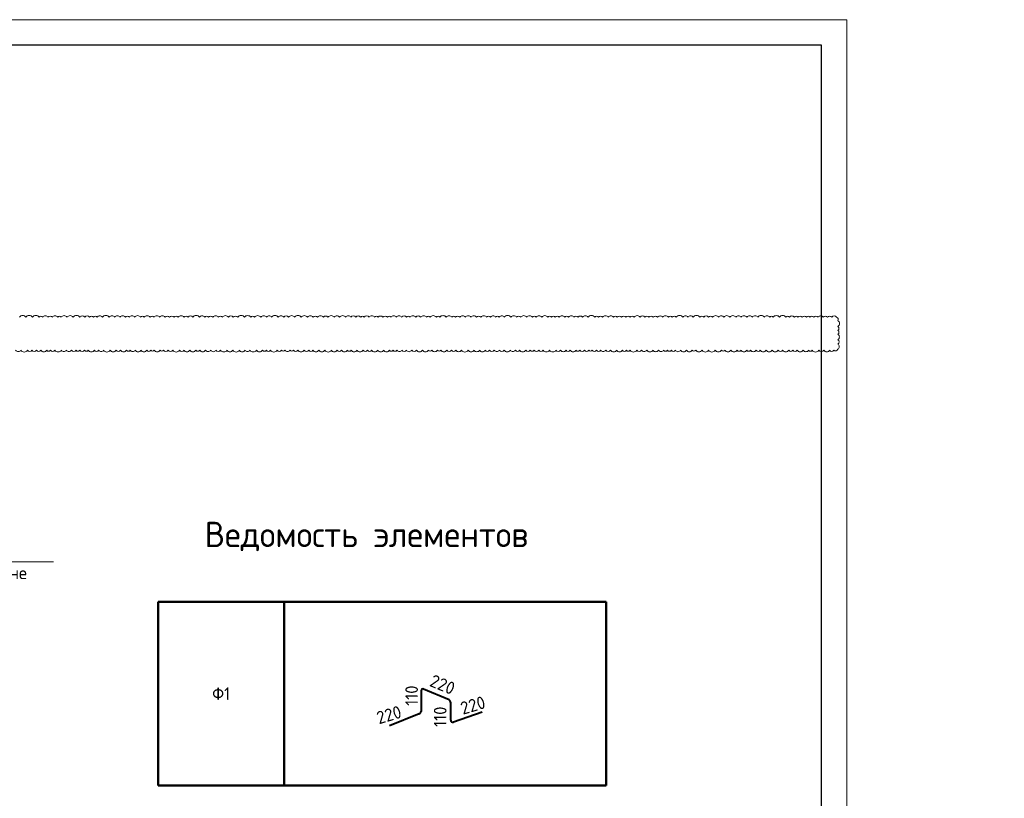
# Model space of a CAD drawing. Header units: millimetres. Extents: x 448962 to 1592680, y -326645 to -197113.
# Tile 154 of 256: x 679437 to 698848, y -259962 to -244611. Entities that reach past the tile are written whole.
import ezdxf
from ezdxf import colors
from ezdxf.entities.mleader import LeaderData, LeaderLine
from ezdxf.math import Vec2, Vec3

# ---------------------------------------------------------------- set-up
doc = ezdxf.new("R2010")
doc.units = ezdxf.units.MM
for name, color, linetype, lineweight in [('Арматура', 152, 'Continuous', 40), ('Выноски', 20, 'Continuous', 20), ('подоснова', 151, 'Continuous', 5), ('РАЗМЕРЫ', 1, 'Continuous', 9), ('ТОНКИЕ', 7, 'Continuous', 9)]:
    doc.layers.add(name, color=color, linetype=linetype, lineweight=lineweight)
doc.layers.add('ТОЛСТЫЕ_ОСНОВНЫЕ', color=6, linetype='Continuous')
doc.styles.add('GOST-2.304_Type-B', font='GOST_Common.ttf')
doc.styles.add('ГОСТ', font='GOST_Common.ttf')

# ---------------------------------------------------------------- blocks, each defined once
blk = doc.blocks.new('*U17')
at = {"layer": 'ТОЛСТЫЕ_ОСНОВНЫЕ', "color": 6}
blk.add_lwpolyline([(20, 5), (886, 5), (886, 415), (20, 415)], close=True, dxfattribs=at)
at = {"layer": 'ТОНКИЕ'}
blk.add_lwpolyline([(0, 0), (891, 0), (891, 420), (0, 420)], close=True, dxfattribs=at)
blk = doc.blocks.new('*T1043')
at = {"layer": 'Выноски', "color": 0, "linetype": 'ByBlock', "lineweight": 50, "transparency": 16777216}
for p, q in [((0, 0), (8834, 0)), ((0, 0), (0, -3619)), ((2484, 0), (2484, -3619)), ((8834, 0), (8834, -3619)), ((0, -3619), (8834, -3619))]:
    blk.add_line(p, q, dxfattribs=at)
at = {"layer": 'Выноски', "color": 0, "transparency": 16777216, "insert": (1242, -1810), "char_height": 250, "width": 2183.67, "attachment_point": 5, "style": 'GOST-2.304_Type-B'}
blk.add_mtext('Ф1', dxfattribs=at)
blk = doc.blocks.new('_None')

msp = doc.modelspace()

# ---------------------------------------------------------------- linework, layer by layer
at = {"layer": 'Арматура'}
for p, q in [((687352.5, -257834.3), (687352.5, -258247.4)), ((687906.1, -258022.2), (687400.7, -257807.9)), ((687933.9, -258419.1), (687933.9, -258077.6)), ((687313.5, -258296.9), (686729.5, -258534.9)), ((688556.9, -258262.2), (687990.2, -258458.1))]:
    msp.add_line(p, q, dxfattribs=at)
for centre, radius, start, end in [((687384.7, -257835.9), 32.3, 60.17019, 184.93678), ((687862.4, -258078.9), 71.5, 1.00459, 52.34811), ((687285.3, -258234.5), 68.5, 294.34333, 349.14946), ((687976.8, -258417.3), 42.9, 182.32029, 288.20191)]:
    msp.add_arc(centre, radius, start, end, dxfattribs=at)
at = {"layer": 'РАЗМЕРЫ', "color": 240, "true_color": 0xed1f24}
msp.add_lwpolyline([(679357.1, -251129, 0.5205671), (679460.3, -251129, 0.5205671), (679592.3, -251129, 0.5205671), (679679.3, -251129, 0.5205671), (679766.6, -251129, 0.5205671), (679855.6, -251129, 0.5205671), (679968.7, -251129, 0.5205671), (680043.6, -251129, 0.5205671), (680130.5, -251129, 0.5205671), (680259, -251129, 0.5205671), (680355.5, -251129, 0.5205671), (680457.7, -251129, 0.5205671), (680548.5, -251129, 0.5205671), (680620.4, -251129, 0.5205671), (680715.3, -251129, 0.5205671), (680789.1, -251129, 0.5205671), (680909.2, -251129, 0.5205671), (680992.6, -251129, 0.5205671), (681092.2, -251129, 0.5205671), (681221.5, -251129, 0.5205671), (681338.4, -251129, 0.5205671), (681426.1, -251129, 0.5205671), (681543.6, -251129, 0.5205671), (681615.5, -251129, 0.5205671), (681714.5, -251129, 0.5205671), (681828.2, -251129, 0.5205671), (681942.7, -251129, 0.5205671), (682023.1, -251129, 0.5205671), (682091, -251129, 0.5205671), (682204, -251129, 0.5205671), (682271.4, -251129, 0.5205671), (682367, -251129, 0.5205671), (682454.4, -251129, 0.5205671), (682586.3, -251129, 0.5205671), (682677.5, -251129, 0.5205671), (682789.9, -251129, 0.5205671), (682909.9, -251129, 0.5205671), (682987.5, -251129, 0.5205671), (683100.6, -251129, 0.5205671), (683200.5, -251129, 0.5205671), (683305.2, -251129, 0.5205671), (683397.9, -251129, 0.5205671), (683524.9, -251129, 0.5205671), (683638.8, -251129, 0.5205671), (683768.9, -251129, 0.5205671), (683880.3, -251129, 0.5205671), (683977.4, -251129, 0.5205671), (684103.7, -251129, 0.5205671), (684223.4, -251129, 0.5205671), (684301.1, -251129, 0.5205671), (684381.5, -251129, 0.5205671), (684514.7, -251129, 0.5205671), (684598.2, -251129, 0.5205671), (684665, -251129, 0.5205671), (684768, -251129, 0.5205671), (684836.3, -251129, 0.5205671), (684922.2, -251129, 0.5205671), (685044.3, -251129, 0.5205671), (685135.8, -251129, 0.5205671), (685217.7, -251129, 0.5205671), (685335, -251129, 0.5205671), (685451, -251129, 0.5205671), (685581.3, -251129, 0.5205671), (685694.1, -251129, 0.5205671), (685780.2, -251129, 0.5205671), (685895.6, -251129, 0.5205671), (685973.4, -251129, 0.5205671), (686086.8, -251129, 0.5205671), (686205.5, -251129, 0.5205671), (686295.1, -251129, 0.5205671), (686373.5, -251129, 0.5205671), (686495.7, -251129, 0.5205671), (686613.4, -251129, 0.5205671), (686725, -251129, 0.5205671), (686797.5, -251129, 0.5205671), (686873.6, -251129, 0.5205671), (686971.8, -251129, 0.5205671), (687061.8, -251129, 0.5205671), (687167, -251129, 0.5205671), (687259, -251129, 0.5205671), (687379.2, -251129, 0.5205671), (687492.6, -251129, 0.5205671), (687563.4, -251129, 0.5205671), (687671.8, -251129, 0.5205671), (687742.3, -251129, 0.5205671), (687856.7, -251129, 0.5205671), (687950.5, -251129, 0.5205671), (688034.2, -251129, 0.5205671), (688144.8, -251129, 0.5205671), (688277.2, -251129, 0.5205671), (688393.9, -251129, 0.5205671), (688503, -251129, 0.5205671), (688614.8, -251129, 0.5205671), (688699.5, -251129, 0.5205671), (688793.9, -251129, 0.5205671), (688892.6, -251129, 0.5205671), (688987, -251129, 0.5205671), (689110, -251129, 0.5205671), (689210.1, -251129, 0.5205671), (689292.1, -251129, 0.5205671), (689416.3, -251129, 0.5205671), (689502.6, -251129, 0.5205671), (689577.6, -251129, 0.5205671), (689671.8, -251129, 0.5205671), (689756.3, -251129, 0.5205671), (689882.3, -251129, 0.5205671), (690009.6, -251129, 0.5205671), (690099.2, -251129, 0.5205671), (690208.4, -251129, 0.5205671), (690290.5, -251129, 0.5205671), (690403.1, -251129, 0.5205671), (690477.2, -251129, 0.5205671), (690572.7, -251129, 0.5205671), (690658.7, -251129, 0.5205671), (690726, -251129, 0.5205671), (690807.4, -251129, 0.5205671), (690889.5, -251129, 0.5205671), (690990.7, -251129, 0.5205671), (691084.9, -251129, 0.5205671), (691206.8, -251129, 0.5205671), (691318.6, -251129, 0.5205671), (691397, -251129, 0.5205671), (691469.8, -251129, 0.5205671), (691600.4, -251129, 0.5205671), (691695.9, -251129, 0.5205671), (691798.6, -251129, 0.5205671), (691923.7, -251129, 0.5205671), (692031.3, -251129, 0.5205671), (692130.7, -251129, 0.5205671), (692207.3, -251129, 0.5205671), (692283.9, -251129, 0.5205671), (692362.9, -251129, 0.5205671), (692467, -251129, 0.5205671), (692581.7, -251129, 0.5205671), (692693.8, -251129, 0.5205671), (692764.6, -251129, 0.5205671), (692888.8, -251129, 0.5205671), (693017.8, -251129, 0.5205671), (693146.8, -251129, 0.5205671), (693270.9, -251129, 0.5205671), (693341.9, -251129, 0.5205671), (693456.1, -251129, 0.5205671), (693579.1, -251129, 0.5205671), (693657.1, -251129, 0.5205671), (693770, -251129, 0.5205671), (693846.5, -251129, 0.5205671), (693956.9, -251129, 0.5205671), (694037.5, -251129, 0.5205671), (694153.8, -251129, 0.5205671), (694270.5, -251129, 0.5205671), (694389.6, -251129, 0.5205671), (694478.3, -251129, 0.5205671), (694600.4, -251129, 0.5205671), (694679.2, -251129, 0.5205671), (694765.6, -251129, 0.5205671), (694882.5, -251129, 0.5205671), (694989.1, -251129, 0.5205671), (695061.9, -251129, 0.5205671), (695193.1, -251129, 0.5205671), (695289, -251129, 0.5205671), (695404.4, -251129, 0.5205671), (695487.4, -251129, 0.5205671), (695568.7, -251107, 0.5205671), (695568.7, -251006.5, 0.5205671), (695568.7, -250920.1, 0.5205671), (695568.7, -250813.2, 0.5205671), (695568.7, -250736.5, 0.5205671), (695568.7, -250660.9, 0.5205671), (695568.7, -250545, 0.5205671), (695538.1, -250476.6, 0.5205671), (695445.4, -250476.6, 0.5205671), (695360.8, -250476.6, 0.5205671), (695275.6, -250476.6, 0.5205671), (695177.3, -250476.6, 0.5205671), (695093.4, -250476.6, 0.5205671), (695015.7, -250476.6, 0.5205671), (694948.6, -250476.6, 0.5205671), (694864.2, -250476.6, 0.5205671), (694779.7, -250476.6, 0.5205671), (694709.9, -250476.6, 0.5205671), (694611.7, -250476.6, 0.5205671), (694542.4, -250476.6, 0.5205671), (694415.7, -250476.6, 0.5205671), (694290.4, -250476.6, 0.5205671), (694222.5, -250476.6, 0.5205671), (694117.6, -250476.6, 0.5205671), (693990.1, -250476.6, 0.5205671), (693882.6, -250476.6, 0.5205671), (693772.4, -250476.6, 0.5205671), (693656.4, -250476.6, 0.5205671), (693557.4, -250476.6, 0.5205671), (693435.6, -250476.6, 0.5205671), (693318.3, -250476.6, 0.5205671), (693217, -250476.6, 0.5205671), (693097.7, -250476.6, 0.5205671), (693019.5, -250476.6, 0.5205671), (692926.2, -250476.6, 0.5205671), (692845.6, -250476.6, 0.5205671), (692713.4, -250476.6, 0.5205671), (692612.7, -250476.6, 0.5205671), (692512.8, -250476.6, 0.5205671), (692380.1, -250476.6, 0.5205671), (692302.8, -250476.6, 0.5205671), (692224.6, -250476.6, 0.5205671), (692110.9, -250476.6, 0.5205671), (692012.6, -250476.6, 0.5205671), (691925.8, -250476.6, 0.5205671), (691843.2, -250476.6, 0.5205671), (691763.6, -250476.6, 0.5205671), (691668.6, -250476.6, 0.5205671), (691551.1, -250476.6, 0.5205671), (691469.3, -250476.6, 0.5205671), (691389.5, -250476.6, 0.5205671), (691303.7, -250476.6, 0.5205671), (691217.6, -250476.6, 0.5205671), (691142.6, -250476.6, 0.5205671), (691040.1, -250476.6, 0.5205671), (690927.1, -250476.6, 0.5205671), (690850.2, -250476.6, 0.5205671), (690773, -250476.6, 0.5205671), (690641.2, -250476.6, 0.5205671), (690535.3, -250476.6, 0.5205671), (690443.7, -250476.6, 0.5205671), (690364.4, -250476.6, 0.5205671), (690257.5, -250476.6, 0.5205671), (690181.6, -250476.6, 0.5205671), (690073.4, -250476.6, 0.5205671), (689994.5, -250476.6, 0.5205671), (689921, -250476.6, 0.5205671), (689848.7, -250476.6, 0.5205671), (689729.2, -250476.6, 0.5205671), (689621.9, -250476.6, 0.5205671), (689545.8, -250476.6, 0.5205671), (689432.8, -250476.6, 0.5205671), (689314.4, -250476.6, 0.5205671), (689233.6, -250476.6, 0.5205671), (689121.3, -250476.6, 0.5205671), (688991, -250476.6, 0.5205671), (688891.1, -250476.6, 0.5205671), (688820.1, -250476.6, 0.5205671), (688720.8, -250476.6, 0.5205671), (688642.2, -250476.6, 0.5205671), (688527.5, -250476.6, 0.5205671), (688443, -250476.6, 0.5205671), (688336.1, -250476.6, 0.5205671), (688223.9, -250476.6, 0.5205671), (688114, -250476.6, 0.5205671), (688030.7, -250476.6, 0.5205671), (687957.6, -250476.6, 0.5205671), (687846, -250476.6, 0.5205671), (687720.4, -250476.6, 0.5205671), (687650.8, -250476.6, 0.5205671), (687526.9, -250476.6, 0.5205671), (687458.9, -250476.6, 0.5205671), (687343.2, -250476.6, 0.5205671), (687245.4, -250476.6, 0.5205671), (687132.3, -250476.6, 0.5205671), (687062.3, -250476.6, 0.5205671), (686965.6, -250476.6, 0.5205671), (686860.3, -250476.6, 0.5205671), (686757, -250476.6, 0.5205671), (686686.7, -250476.6, 0.5205671), (686596.9, -250476.6, 0.5205671), (686505.3, -250476.6, 0.5205671), (686433.1, -250476.6, 0.5205671), (686325.5, -250476.6, 0.5205671), (686229.8, -250476.6, 0.5205671), (686159.5, -250476.6, 0.5205671), (686062.3, -250476.6, 0.5205671), (685966.4, -250476.6, 0.5205671), (685864.4, -250476.6, 0.5205671), (685741.3, -250476.6, 0.5205671), (685639.5, -250476.6, 0.5205671), (685514.8, -250476.6, 0.5205671), (685423.4, -250476.6, 0.5205671), (685308.6, -250476.6, 0.5205671), (685222.8, -250476.6, 0.5205671), (685109.8, -250476.6, 0.5205671), (684988.7, -250476.6, 0.5205671), (684857.8, -250476.6, 0.5205671), (684737.1, -250476.6, 0.5205671), (684642.4, -250476.6, 0.5205671), (684534.1, -250476.6, 0.5205671), (684403.7, -250476.6, 0.5205671), (684304, -250476.6, 0.5205671), (684191, -250476.6, 0.5205671), (684068.7, -250476.6, 0.5205671), (683993.7, -250476.6, 0.5205671), (683868.5, -250476.6, 0.5205671), (683736, -250476.6, 0.5205671), (683647.1, -250476.6, 0.5205671), (683552, -250476.6, 0.5205671), (683433.1, -250476.6, 0.5205671), (683351, -250476.6, 0.5205671), (683246.5, -250476.6, 0.5205671), (683160.8, -250476.6, 0.5205671), (683085.1, -250476.6, 0.5205671), (682981.8, -250476.6, 0.5205671), (682849.2, -250476.6, 0.5205671), (682755.8, -250476.6, 0.5205671), (682677.6, -250476.6, 0.5205671), (682562.3, -250476.6, 0.5205671), (682479.9, -250476.6, 0.5205671), (682391.9, -250476.6, 0.5205671), (682301.8, -250476.6, 0.5205671), (682193.9, -250476.6, 0.5205671), (682087, -250476.6, 0.5205671), (682008.8, -250476.6, 0.5205671), (681892.2, -250476.6, 0.5205671), (681820.9, -250476.6, 0.5205671), (681700.9, -250476.6, 0.5205671), (681600.1, -250476.6, 0.5205671), (681520.4, -250476.6, 0.5205671), (681411.9, -250476.6, 0.5205671), (681308.5, -250476.6, 0.5205671), (681201.2, -250476.6, 0.5205671), (681068.5, -250476.6, 0.5205671), (680964.5, -250476.6, 0.5205671), (680892.2, -250476.6, 0.5205671), (680814.4, -250476.6, 0.5205671), (680721.4, -250476.6, 0.5205671), (680624.1, -250476.6, 0.5205671), (680491.4, -250476.6, 0.5205671), (680369.9, -250476.6, 0.5205671), (680252.6, -250476.6, 0.5205671), (680185.7, -250476.6, 0.5205671), (680083.2, -250476.6, 0.5205671), (679993.1, -250476.6, 0.5205671), (679891.5, -250476.6, 0.5205671), (679819.4, -250476.6, 0.5205671), (679690.1, -250476.6, 0.5205671), (679557.8, -250476.6, 0.5205671), (679432.1, -250476.6, 0.5205671)], format="xyb", dxfattribs=at)

# ---------------------------------------------------------------- block references
at = {"xscale": 100, "yscale": 100, "zscale": 100}
msp.add_blockref('*U17', (606641.3, -286610.9), dxfattribs=at)
msp.add_blockref('*T1043', (682166.7, -256089.1))

# ---------------------------------------------------------------- texts
note = msp.add_mtext_dynamic_manual_height_columns('\\pi1250;{\\H1.5152x;Общие указания :\\P}Настоящий подраздел разработан в составе рабочей документации на строительство объекта {\\H2.4344x; }"Строительство жилого комплекса со встроенными помещениями общественного-делового и коммерческого {\\H1.3552x; }назначения по адресу: г. Чита, ул. 1-я Коллективная. Жилой дом со встроенными помещениями {\\H1.71569x; }общественно-делового и коммерческого назначения на первом этаже здания и встроенно-пристроенным {\\H1.59543x; }поликлиническим учреждением (поз. 2.2-2.3){\\H1.73486x; }\\P1.^I" Решения рабочей Документации разработаны на основании:{\\H1.67588x; }\\Pзадания на проектирование, выданного заказчиком;{\\H1.60804x; }\\P-^Iрешений стадии "Проектная Документация (проект №24-04-КР.2)"{\\H1.73065x; }\\Pразработанных ООО "Комплексная проектно-сопроводительная компания", утвержденных {\\H1.67728x; }заказчиком;{\\H1.60757x; }\\PВ соответствии с требованиями нормативных документов:{\\H1.63081x; }\\P-^IФЗ №184 "О техническом регулировании";{\\H1.62306x; }\\P-^IФЗ №123 "Технический регламент о требованиях пожарной безопасности";{\\H1.62565x; }\\P-^IСП 20.13330.2016 "Нагрузки и воздействия",{\\H1.62478x; }\\P-^IСП 63.13330.2018 "Бетонные и железобетонные конструкции. Основные положения".{\\H1.62507x; }\\P-^IСП 22.13330.2016 "Основания зданий и сооружений";{\\H1.62498x; }\\P-^IСП 45.13330.2017 "Земляные сооружения, основания и фундаменты".{\\H1.62501x; }\\P2.^IПри работах по устройству монолитных конструкций руководствоваться СП 70.13330.2012 {\\H1.625x; }"Несущие и ограждающие конструкции".{\\H1.625x; }\\P3.^IЗа относительную отметку 0,000 принята отметка чистого пола первого этажа, {\\H1.625x; }соответствующая абсолютной отметке 648,00 в Балтийской системе высот.{\\H1.625x; }\\P4.^IПеречень видов работ, Зля которых необходимо составлять акты освидетельствования {\\H1.625x; }скрытых работ: {\\H1.625x; }\\PБетонные и железобетонные конструкции монолитные:{\\H1.625x; }\\Pармирование; защитные слои,- анкеровка арматуры; установка закладных деталей.{\\H1.625x; }\\PМонтаж сборных железобетонных и бетонных конструкций:{\\H1.625x; }\\Pсварка и антикоррозионное покрыт при отсутствии актов освиветельствования превшествующих {\\H1.625x; }скрытых работ во всех случаях.{\\H1.625x; }\\P1. Железобетонные конструкции разработаны в соответствии СП 22.13330.2016 "Основания зданий и {\\H1.62576x; }сооружений", СП 63.13330.2018 "Бетонные и железобетонные конструкции. Общие положения".{\\H1.62541x; }\\P2. Несущие конструкции здания рассчитаны и запроектированы для данных геологических условий. {\\H1.62486x; }\\P3. Арматура класса А240 и А500С по ГОСТ Р 34028-2016, материал монолитных конструкций ниже {\\H1.62505x; }нуля - бетон тяжелый класса В25 по ГОСТ 26633-2015.{\\H1.62498x; }\\P4. Работы по бетонированию монолитных конструкций вести в соответствии со СП 70.13330.2012 {\\H1.62501x; }"Несущие и ограждающие конструкции".{\\H1.625x; }\\P5. Все строительно-монтажные работы необходимо выполнять в соответствии со СНиП 12-03-2001 {\\H1.625x; }"Безопасность труда в строительстве. Часть 1. Общие требования.", Безопасность труда в строительстве. {\\H1.625x; }Часть 2. Строительное производство". Строительство здания должно производиться в соответствии с {\\H1.625x; }проектом производства работ (ППР).{\\H1.725x; }\\PПри отсутствии ППР производство строительно-монтажных работ запрещается.{\\H1.67917x; }\\P6. Бетон конструкции должны удовлетворять требованиям ГОСТ 26633-2015, ГОСТ 25192-2012.{\\H1.60694x; }\\P7. Бетон следует укладывать в бетонные конструкции горизонтальными слоями одинаковой {\\H1.63102x; }толщины без разрывов, с последовательным направлением укладки в одну сторону во всех слоях.{\\H1.62299x; }\\P8. В начальный период твердения бетон необходимо защищать от попадания атмосферных осадков {\\H1.62567x; }или потерь влаги.{\\H1.62478x; }\\P9. При перерывах в бетонировании устраивать рабочие швы бетонирования. Места рабочих швов {\\H1.62507x; }бетонирования разработать в ППР и согласовать с авторским надзором. С поверхности рабочих швов {\\H1.62498x; }удалить цементную плёнку металлическими щётками с последующей поливкой водой. В рабочем шве {\\H1.62501x; }устанавливать вертикальные сетки из проволоки ячейкой 50x50мм. Поверхность рабочих швов должна быть {\\H1.625x; }перпендикулярна поверхности плиты. {\\H1.625x; }\\P10. Арматурные изделия изготавливать в соответствии с ГОСТ Р 57997-2017, ГОСТ 5264-80, ГОСТ {\\H1.625x; }14098-2014.{\\H1.625x; }\\P11. Плоские сетки и каркасы изготавливать с помощью контактной точечной сварки (кроме {\\H1.725x; }оговоренных случаев).{\\H1.77917x; }\\P12. Расчётные сопротивления сборных соединений и материалы для сборки принимать по табл. Г1, Г2 {\\H1.66111x; }СП 52-101-2003.{\\H1.61296x; }\\P13. Стыки арматурных стержней должны иметь длину перепуска (нахлёстка) не менее указанной в {\\H1.72901x; }проекте. В неоговоренных случаях длину стыка рабочей арматуры внахлёстку без сварки принимать по {\\H1.67783x; }п.8.3.27 СП 52-101-2003. {\\H1.60739x; }\\P14. Толщина защитного слоя бетона для рабочей арматуры должна соответствовать значениям, {\\H1.63087x; }указанным в проекте. {\\H1.62304x; }\\PВ неоговоренных случаях принимать не менее 25мм.{\\H1.62565x; }\\P{\\H1.62478x; }', width=16929.188, gutter_width=1000, heights=[39809.3, 0], dxfattribs=dict(insert=(470783.2, -245157.9), char_height=250, attachment_point=1, style='ГОСТ'))
for column, words in zip(note.columns.linked_columns, ['\\pi1250;15. Уход за свежеуложенным бетоном начинать сразу после укладки бетонной смеси и осуществлять до достижения прочности бетона не менее 70% от проектной.{\\H1.83409x; }\\P16. Распалубку плит  осуществлять по достижении прочности бетона не менее 80% от проектной.{\\H1.55672x; }\\P17. Два крайних арматурных стержня, расположенных по контуру плиты, привязать ко всем {\\H1.64842x; }стержням в местах пересечений.{\\H1.61719x; }\\P18. В процессе производства работ предусмотреть мероприятия по противопожарной защите и {\\H1.6276x; }контролю за выполнением правил пожарной безопасности на всех этапах строительства.{\\H1.62413x; }\\P19. Все работы Выполнять по проекту производства работ (ППР), согласованному с организациями, {\\H1.72529x; }ответственными за эксплуатацию существующих инженерных сетей и дорог на существующей площадке.{\\H1.67907x; }\\P20. Проект рассчитан на производство работ в период положительных температур. В случае {\\H1.60698x; }выполнения работ при отрицательных температурах необходимо выполнять требования СНиП часть 3 по {\\H1.63101x; }производству работ и ППР.{\\H1.623x; }\\P21. При минимальной температуре воздуха до минус 15°С допускается:{\\H1.62567x; }\\P - выдерживание бетона в конструкции методом термоса, при предварительном разогреве бетонной {\\H1.62478x; }смеси, {\\H1.62507x; }\\P -форсированный электроразогрев бетона в конструкции с повторным уплотнением.{\\H1.62498x; }\\PПри минимальной температуре воздуха до минус 25°С допускается:{\\H1.62501x; }\\P -обогрев бетона в греющей опалубке с помощью низкотемпературных электронагревателей,{\\H1.625x; }\\P -электродный сквозной прогреб бетона,{\\H1.625x; }\\P -электрообогрев с помощью греющего провода.{\\H1.625x; }']):
    column.text = words
at = {"layer": 'РАЗМЕРЫ', "color": 0, "style": 'GOST-2.304_Type-B'}
msp.add_text('Ведомость элементов', height=500, dxfattribs=at).set_placement((683082.4, -255009.9))
at = {"layer": 'РАЗМЕРЫ', "char_height": 250, "attachment_point": 5, "style": 'GOST-2.304_Type-B'}
for s, insert, rotation in [('\\A1;220', (687773.3, -257719.5), 337.44719), ('\\A1;110', (687163.4, -257938.2), 90), ('\\A1;220', (688371.6, -258127), 16.49058), ('\\A1;220', (686717.2, -258314.7), 16.49058), ('\\A1;110', (687726.9, -258353.7), 90)]:
    msp.add_mtext(s, dxfattribs=dict(at, insert=insert, rotation=rotation))

# ---------------------------------------------------------------- leaders
at = {"layer": 'подоснова', "color": 2, "lineweight": 0, "ltscale": 0.3}
ml = msp.add_multileader_mtext('Standard', dxfattribs=at)
ml.set_content(' %%C12 А500С\\Pнижней и верхней зоне ', color=2, style='GOST-2.304_Type-B')
ml.set_leader_properties(color=256, linetype='ByLayer', lineweight=15)
ml.set_arrow_properties(name='NONE')
ml.build(insert=Vec2(0, 0))
ml.multileader.update_dxf_attribs({"text_left_attachment_type": 6, "text_right_attachment_type": 6, "dogleg_length": 0.1, "arrow_head_size": 18})
ctx = ml.context
ctx.base_point, ctx.char_height, ctx.arrow_head_size, ctx.landing_gap_size, ctx.plane_origin = Vec3(676045.9, -255299), 250, 18, 20, Vec3(670930.8, -246027.4)
ctx.left_attachment, ctx.right_attachment, ctx.text_align_type = 6, 6, 1
notes = []
notes.append((ctx, [(0, (1, 1, 0), (676045.8, -255299), (1, 0), 0.1, [(0, [(674652.5, -256808.4)], 0, [])])]))
ctx.mtext.insert, ctx.mtext.alignment, ctx.mtext.flow_direction = Vec3(677763.1, -254974), 2, 5
for ctx, leaders in notes:
    for number, flags, end, landing, length, lines in leaders:
        leader = LeaderData()
        leader.index, (leader.has_last_leader_line, leader.has_dogleg_vector, leader.attachment_direction) = number, flags
        leader.last_leader_point, leader.dogleg_vector, leader.dogleg_length = Vec3(end), Vec3(landing), length
        for number, points, colour, breaks in lines:
            line = LeaderLine()
            line.index, line.vertices, line.color, line.breaks = number, Vec3.list(points), colors.encode_raw_color(colour), breaks
            leader.lines.append(line)
        ctx.leaders.append(leader)

doc.saveas('drawing.dxf')
